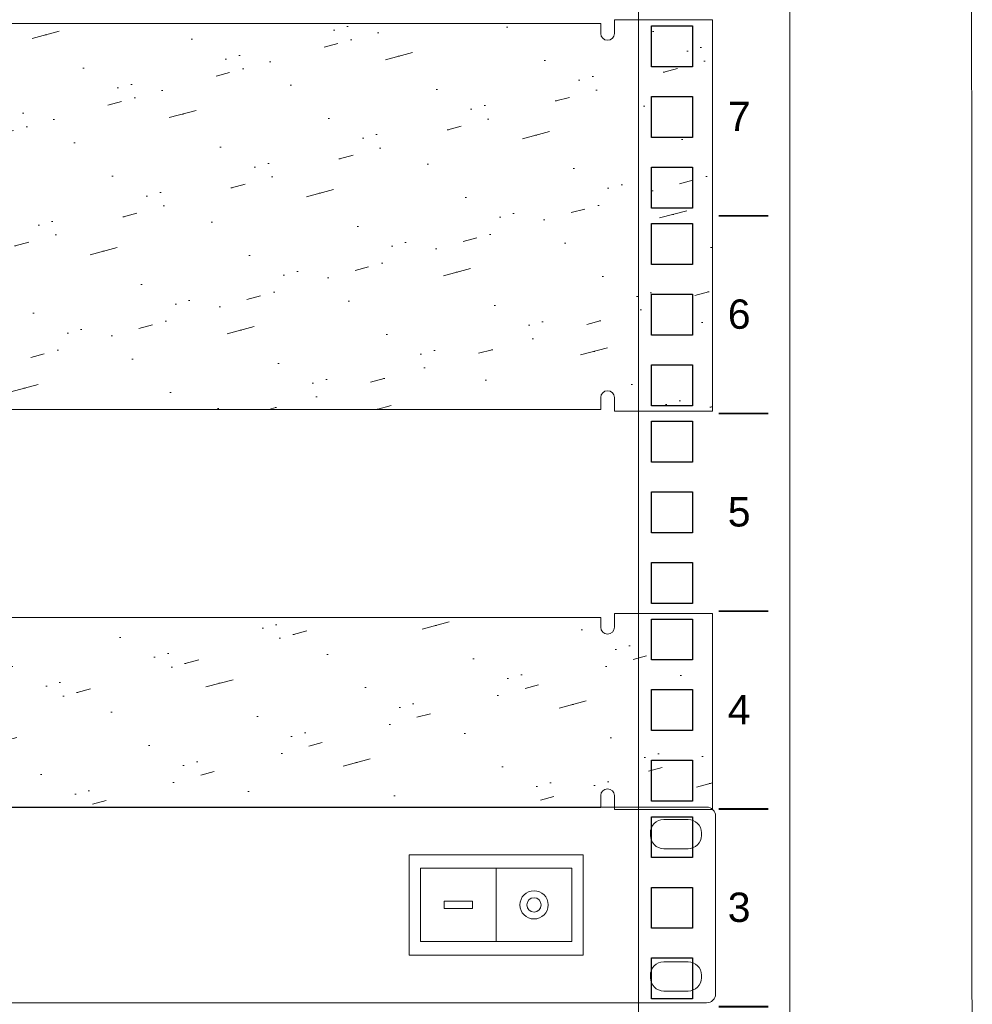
# Model space of a CAD drawing. Header units: millimetres. Extents: x 83969 to 164243, y -22860 to 4849.
# Tile 77 of 116: x 163454 to 163468, y -21412 to -21397. Entities that reach past the tile are written whole.
import ezdxf
from ezdxf.enums import TextEntityAlignment as Align

# ---------------------------------------------------------------- set-up
doc = ezdxf.new("R2010")
doc.units = ezdxf.units.MM
doc.layers.get('0').update_dxf_attribs({"color": 251, "lineweight": 0})
for name, color, linetype in [('! GB Opis', 7, 'Continuous'), ('! PT Instalacja niskoprądowa', 1, 'Continuous'), ('! PT Wyposażenie szafy RACK', 7, 'Continuous'), ('00 CCTV IP - MIWI', 10, 'Continuous')]:
    doc.layers.add(name, color=color, linetype=linetype)
doc.layers.add('BKT_szafy', color=7, linetype='Continuous', lineweight=5)
doc.layers.add('BKT_szafy_numeracja', color=7, linetype='Continuous', lineweight=5)
doc.styles.get("Standard").update_dxf_attribs({"font": 'arial.ttf'})
pattern_1 = [(15, (-221.187624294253, -203.5279369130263), (-0.3507189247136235, 2.535626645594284), [0.3175, -2.2225]), (15, (-221.1274679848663, -202.5257175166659), (-0.6574003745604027, 2.453451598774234), [0, -2.54]), (15, (-221.8009871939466, -203.6922870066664), (0.2626439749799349, 2.699976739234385), [0, -2.54]), (15, (-222.2940374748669, -201.8521983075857), (1.796051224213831, 3.110851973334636), [0.635, -4.445]), (15, (-220.0430735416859, -202.8925552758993), (-0.6574003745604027, 2.453451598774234), [0, -2.54]), (15, (-220.5742613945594, -203.3635868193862), (-0.04403747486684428, 2.617801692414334), [0, -2.54]), (15, (-220.3497549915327, -202.9747303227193), (-0.6574003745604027, 2.453451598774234), [0, -2.54]), (15, (-221.9873560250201, -201.7700232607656), (-0.6574003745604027, 2.453451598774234), [0, -2.54])]

# ---------------------------------------------------------------- blocks, each defined once
blk = doc.blocks.new('zw$A05')
at = {"layer": '00 CCTV IP - MIWI', "color": 234, "lineweight": 0}
blk.add_line((10278.12512610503, -348.9136495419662), (10278.12512610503, -767.5411641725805), dxfattribs=at)
for points in [[(-676.8357430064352, -1117.599999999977), (-676.8357430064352, -1117.599999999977), (-676.8357430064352, -1117.599999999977), (-676.8357430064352, -1117.599999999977), (11479.60425699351, -1117.599999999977), (11479.60425699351, -1117.599999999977), (11479.60425699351, -1117.599999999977, 0.4142500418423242), (11530.40425699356, -1066.799999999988), (11530.40425699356, -1066.799999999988), (11530.40425699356, -50.79999999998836, 0.4140206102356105), (11479.60425699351, 0), (11479.60425699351, 0), (-676.8357430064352, 0, 0.4578030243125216), (-727.6357430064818, -50.79999999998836), (-727.6357430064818, -50.79999999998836), (-727.6357430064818, -1069.340000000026, 0.414213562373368), (-676.8357430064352, -1117.599999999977), (-676.8357430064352, -1117.599999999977)], [(11234.49425699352, -69.84999999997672), (11234.49425699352, -69.84999999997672), (11374.19425699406, -69.84999999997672, -0.4015376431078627), (11450.39425699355, -146.0499999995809), (11450.39425699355, -146.0499999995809), (11450.39425699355, -161.2900000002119, -0.401537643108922), (11374.19425699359, -237.4899999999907), (11374.19425699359, -237.4899999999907), (11234.49425699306, -237.4899999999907, -0.4015376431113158), (11158.29425699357, -161.289999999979), (11158.29425699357, -161.289999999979), (11158.29425699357, -148.5900000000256, -0.409644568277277), (11234.49425699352, -69.84999999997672), (11234.49425699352, -69.84999999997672)], [(11234.49425709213, -882.6499999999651), (11234.49425709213, -882.6499999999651), (11374.19425709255, -882.6499999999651, -0.4015376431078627), (11450.39425709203, -958.8499999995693), (11450.39425709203, -958.8499999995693), (11450.39425709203, -974.0900000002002, -0.401537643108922), (11374.19425709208, -1050.289999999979), (11374.19425709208, -1050.289999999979), (11234.49425709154, -1050.289999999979, -0.4015376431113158), (11158.29425709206, -974.0900000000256), (11158.29425709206, -974.0900000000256), (11158.29425709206, -961.390000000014, -0.409644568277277), (11234.49425709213, -882.6499999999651), (11234.49425709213, -882.6499999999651)]]:
    blk.add_lwpolyline(points, format="xyb", dxfattribs=at)
for points in [[(9781.894565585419, -272.3011523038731), (10774.35568662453, -272.3011523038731), (10774.35568662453, -845.2988476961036), (9781.894565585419, -845.2988476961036)], [(9845.888259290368, -348.9136495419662), (10710.3619929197, -348.9136495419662), (10710.3619929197, -767.5411641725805), (9845.888259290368, -767.5411641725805)], [(9981.887717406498, -536.7595921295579), (10142.1256679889, -536.7595921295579), (10142.1256679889, -579.6952215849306), (9981.887717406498, -579.6952215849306)]]:
    blk.add_lwpolyline(points, close=True, dxfattribs=at)
for radius in [80.52279210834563, 40.91109420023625]:
    blk.add_circle((10494.24355951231, -558.2274068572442), radius, dxfattribs=at)
blk = doc.blocks.new('1U_szafa')
at = {"layer": '00 CCTV IP - MIWI', "color": 7}
for points in [[(9756.000000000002, 2032.202931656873), (9765.2, 2032.202931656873), (9765.2, 2023.002931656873), (9756.000000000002, 2023.002931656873), (9756.000000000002, 2032.202931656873)], [(9756.000000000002, 2016.327931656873), (9765.2, 2016.327931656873), (9765.2, 2007.127931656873), (9756.000000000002, 2007.127931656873), (9756.000000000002, 2016.327931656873)], [(9756.000000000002, 2000.452931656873), (9765.2, 2000.452931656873), (9765.2, 1991.252931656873), (9756.000000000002, 1991.252931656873), (9756.000000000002, 2000.452931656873)]]:
    blk.add_lwpolyline(points, dxfattribs=at)
at = {"layer": '00 CCTV IP - MIWI', "color": 7, "const_width": 0.4}
blk.add_lwpolyline([(9771.138548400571, 1989.5), (9782.238548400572, 1989.5)], dxfattribs=at)
blk = doc.blocks.new('Szafa rack 27U')
at = {"layer": 'BKT_szafy'}
blk.add_lwpolyline([(-0.3174999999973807, 809.0132235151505), (0, 29.84500000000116)], dxfattribs=at)
blk.add_lwpolyline([(-26.03499999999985, 36.51250000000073), (-47.625, 36.51250000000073), (-47.625, 802.345723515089), (-26.03499999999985, 802.345723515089)], close=True, dxfattribs=at)
at = {"layer": 'BKT_szafy', "const_width": 0.254}
for points in [[(-36.18312053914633, 206.6961299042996), (-29.13462053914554, 206.6961299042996)], [(-36.18312053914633, 178.4703799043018), (-29.13462053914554, 178.4703799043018)], [(-36.18312053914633, 150.2446299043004), (-29.13462053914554, 150.2446299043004)], [(-36.18312053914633, 122.0188799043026), (-29.13462053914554, 122.0188799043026)]]:
    blk.add_lwpolyline(points, dxfattribs=at)
at = {"layer": 'BKT_szafy', "xscale": 0.635, "yscale": 0.635, "zscale": 0.635}
for p in [(-6240.843499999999, -1056.636370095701), (-6240.843499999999, -1084.862120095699), (-6240.843499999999, -1113.0878700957), (-6240.843499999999, -1141.313620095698), (-6240.843499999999, -1169.539370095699)]:
    blk.add_blockref('1U_szafa', p, dxfattribs=at)
at = {"layer": '! PT Instalacja niskoprądowa'}
blk.add_attdef('NAZWA_SZAFY', text='', height=20, dxfattribs=at).set_placement((-377.6517446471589, 856.926036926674), align=Align.MIDDLE_LEFT)
at = {"layer": 'BKT_szafy_numeracja', "char_height": 4.191, "width": 4.444999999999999, "attachment_point": 1}
for s, insert in [('7', (-34.89657980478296, 222.9835249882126)), ('6', (-34.89657980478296, 194.7577749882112)), ('5', (-34.89657980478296, 166.5320249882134)), ('4', (-34.89657980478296, 138.306274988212)), ('3', (-34.89657980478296, 110.0805249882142))]:
    blk.add_mtext(s, dxfattribs=dict(at, insert=insert))
blk = doc.blocks.new('Panel zaślepiający 2U')
h = blk.add_hatch()
h.set_pattern_fill('GROUT', color=256, scale=0.25, angle=15, style=0)
h.set_pattern_definition(pattern_1)
h.paths.add_polyline_path([(46.67249973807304, 6.476403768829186e-08), (48.89499973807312, 6.476403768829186e-08), (48.89499973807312, 4.445000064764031), (48.89500005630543, 8.889999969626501), (46.67250005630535, 8.889999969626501), (46.67250005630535, 8.578849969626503, -0.9999999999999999), (46.36135005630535, 8.578849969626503), (46.36135005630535, 8.802988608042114), (2.533650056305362, 8.802988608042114), (2.533650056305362, 8.578849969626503, -0.9999999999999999), (2.222500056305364, 8.578849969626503), (2.222500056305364, 8.889999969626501), (5.630533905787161e-08, 8.889999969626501), (5.630533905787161e-08, 4.444999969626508), (-2.619269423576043e-07, 6.476403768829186e-08), (2.222499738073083, 6.476403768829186e-08), (2.222499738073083, 0.3111500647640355, -0.9999999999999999), (2.53364973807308, 0.3111500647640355), (2.53364973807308, 0.03924461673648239), (46.36134973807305, 0.03924461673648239), (46.36134973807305, 0.3111500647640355, -0.9999999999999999), (46.67249973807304, 0.3111500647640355)])
for p, q in [((46.36135005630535, 8.802988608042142), (2.533650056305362, 8.802988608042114)), ((46.36135005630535, 8.802988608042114), (46.36135005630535, 8.578849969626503)), ((46.67250005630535, 8.889999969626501), (48.89500005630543, 8.889999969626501)), ((46.67250005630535, 8.578849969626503), (46.67250005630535, 8.889999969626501)), ((48.89500005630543, 4.444999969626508), (48.89500005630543, 8.889999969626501)), ((48.89499973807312, 6.476403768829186e-08), (48.89499973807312, 4.445000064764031)), ((46.36134973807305, 0.03924461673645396), (46.36134973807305, 0.3111500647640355)), ((46.67249973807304, 0.3111500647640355), (46.67249973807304, 6.476403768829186e-08)), ((46.36134973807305, 0.03924461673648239), (2.53364973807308, 0.03924461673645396)), ((46.67249973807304, 6.476403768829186e-08), (48.89499973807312, 6.476403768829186e-08))]:
    blk.add_line(p, q)
for centre, start, end in [((46.51692505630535, 8.578849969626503), 180, 0), ((46.51692473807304, 0.3111500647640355), 0, 180)]:
    blk.add_arc(centre, 0.1555750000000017, start, end)
blk = doc.blocks.new('Panel zaślepiający 1U')
h = blk.add_hatch()
h.set_pattern_fill('GROUT', color=256, scale=0.25, angle=15, style=0)
h.set_pattern_definition(pattern_1)
h.paths.add_polyline_path([(48.89499973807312, 4.445000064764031), (46.67249973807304, 4.445000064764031), (46.67249973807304, 4.133850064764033, -0.9999999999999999), (46.36134973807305, 4.133850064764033), (46.36134973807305, 4.357988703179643), (2.53364973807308, 4.357988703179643), (2.53364973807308, 4.133850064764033, -0.9999999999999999), (2.222499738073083, 4.133850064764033), (2.222499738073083, 4.445000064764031), (-2.619269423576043e-07, 4.445000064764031), (-2.619269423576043e-07, 6.476403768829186e-08), (2.222499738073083, 6.476403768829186e-08), (2.222499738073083, 0.3111500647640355, -0.9999999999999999), (2.53364973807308, 0.3111500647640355), (2.53364973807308, 0.03924461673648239), (46.36134973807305, 0.03924461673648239), (46.36134973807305, 0.3111500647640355, -0.9999999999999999), (46.67249973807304, 0.3111500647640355), (46.67249973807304, 6.476403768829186e-08), (48.89499973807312, 6.476403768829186e-08)])
for p, q in [((46.36134973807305, 4.357988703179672), (2.53364973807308, 4.357988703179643)), ((46.36134973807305, 4.357988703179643), (46.36134973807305, 4.133850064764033)), ((46.67249973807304, 4.445000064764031), (48.89499973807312, 4.445000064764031)), ((46.67249973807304, 4.133850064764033), (46.67249973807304, 4.445000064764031)), ((48.89499973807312, 6.476403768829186e-08), (48.89499973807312, 4.445000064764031)), ((46.36134973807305, 0.03924461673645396), (46.36134973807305, 0.3111500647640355)), ((46.67249973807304, 0.3111500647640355), (46.67249973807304, 6.476403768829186e-08)), ((46.36134973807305, 0.03924461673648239), (2.53364973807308, 0.03924461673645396)), ((46.67249973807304, 6.476403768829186e-08), (48.89499973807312, 6.476403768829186e-08))]:
    blk.add_line(p, q)
for centre, start, end in [((46.51692473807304, 4.133850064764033), 180, 0), ((46.51692473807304, 0.3111500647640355), 0, 180)]:
    blk.add_arc(centre, 0.1555750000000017, start, end)

msp = doc.modelspace()

# ---------------------------------------------------------------- block references
at = {"layer": '! GB Opis', "xscale": 0.0025, "yscale": 0.0025, "zscale": 0.0025}
msp.add_blockref('zw$A05', (163435.4928245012, -21408.71383603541), dxfattribs=at)
at = {"layer": '! PT Wyposażenie szafy RACK', "color": 7, "xscale": 0.1, "yscale": 0.1, "zscale": 0.1}
msp.add_blockref('Szafa rack 27U', (163467.9826201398, -21420.94185159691), dxfattribs=at)
at = {"xscale": 0.6288110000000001, "yscale": 0.6288110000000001, "zscale": 0.6288110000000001}
for name, p in [('Panel zaślepiający 2U', (163433.5273867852, -21403.06258185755)), ('Panel zaślepiający 1U', (163433.5273867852, -21408.7457785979))]:
    msp.add_blockref(name, p, dxfattribs=at)

doc.saveas('drawing.dxf')
